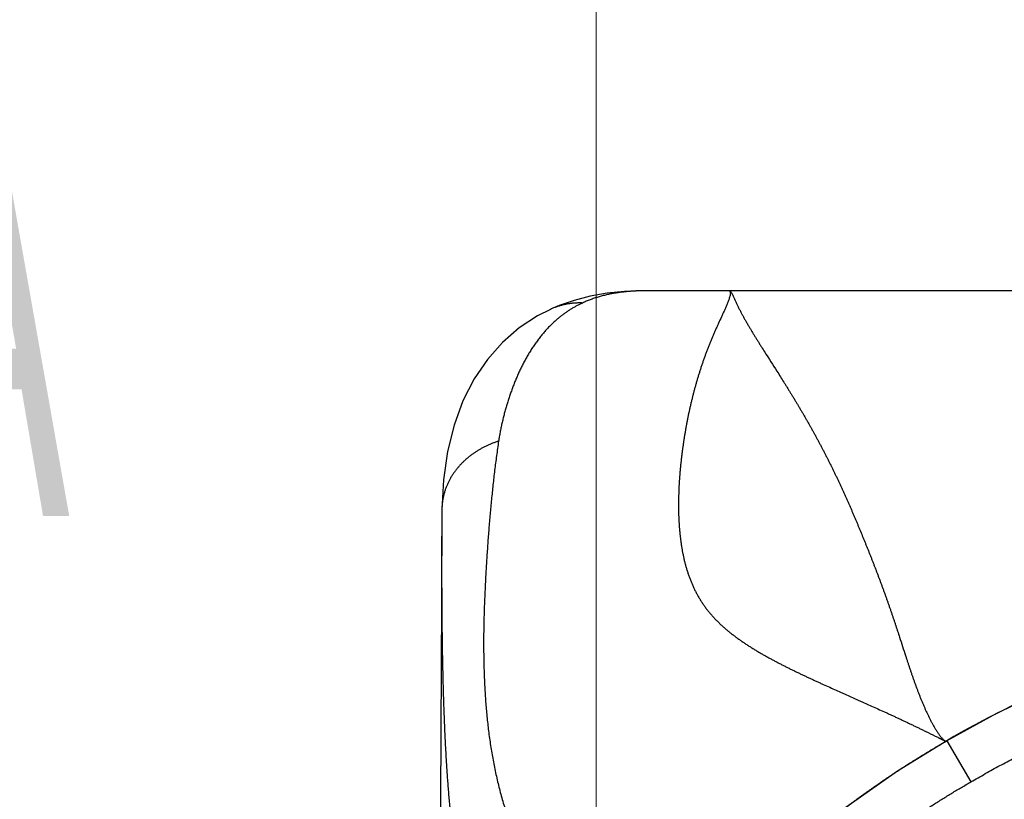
# Model space of a CAD drawing. Header units: millimetres. Extents: x 0 to 594, y 0 to 420.
# Tile 46 of 118: x 180 to 190, y 265 to 273. Entities that reach past the tile are written whole.
import ezdxf

# ---------------------------------------------------------------- set-up
doc = ezdxf.new("R2010")
doc.units = ezdxf.units.MM
doc.header["$LTSCALE"] = 0.257233
doc.layers.add('NoLayerName_001', color=7, linetype='Continuous')
doc.styles.get("Standard").update_dxf_attribs({"font": 'txt', "bigfont": 'extfont2'})
doc.dimstyles.get("Standard").update_dxf_attribs({"dimtxt": 2.5, "dimasz": 2.5, "dimexe": 1, "dimexo": 1, "dimtad": 1, "dimdec": 3, "dimzin": 0, "dimdsep": 46, "dimtxsty": 'Standard', "dimcen": 2.5, "dimadec": 3, "dimazin": 0, "dimtfac": 0.75, "dimtdec": 3, "dimtmove": 0, "dimatfit": 3, "dimfxl": 1, "dimarcsym": 0})

# ---------------------------------------------------------------- blocks, each defined once
blk = doc.blocks.new('_OPEN30')
at = {"color": 0, "linetype": 'ByBlock', "lineweight": -2}
for p, q in [((-1, 0.267949), (0, 0)), ((0, 0), (-1, -0.267949)), ((0, 0), (-1, 0))]:
    blk.add_line(p, q, dxfattribs=at)
blk = doc.blocks.new('*D63')
at = {"layer": 'Defpoints', "color": 0}
for p in [(160.683, 275.378), (160.683, 237.752), (185.683, 237.752)]:
    blk.add_point(p, dxfattribs=at)
at = {"layer": 'NoLayerName_001', "color": 0, "linetype": 'Continuous', "lineweight": 13}
for p, q in [((160.683, 239.166), (160.683, 276.793)), ((185.683, 239.166), (185.683, 276.793)), ((183.562, 275.378), (162.804, 275.378))]:
    blk.add_line(p, q, dxfattribs=at)
at = {"layer": 'NoLayerName_001', "color": 0, "lineweight": 13, "xscale": 2.121340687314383, "yscale": 2.121340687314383, "zscale": 2.121340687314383, "rotation": 180}
blk.add_blockref('_OPEN30', (160.683, 275.378), dxfattribs=at)
at = {"layer": 'NoLayerName_001', "color": 0, "lineweight": 13, "xscale": 2.121340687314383, "yscale": 2.121340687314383, "zscale": 2.121340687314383}
blk.add_blockref('_OPEN30', (185.683, 275.378), dxfattribs=at)
at = {"layer": 'NoLayerName_001', "color": 0, "lineweight": 13, "insert": (173.183, 279.268), "char_height": 4.94979, "attachment_point": 5}
blk.add_mtext('\\W0.8000;25', dxfattribs=at)

msp = doc.modelspace()

# ---------------------------------------------------------------- linework, layer by layer
at = {"layer": 'NoLayerName_001', "color": 8, "linetype": 'Continuous', "lineweight": 25}
for p, q in [((186.1323, 270.0503), (186.1102, 270.0498)), ((186.22, 270.0508), (186.2198, 270.0509)), ((186.9146, 270.0513), (186.22, 270.0508)), ((189.3628, 265.3321), (189.6154, 264.9006))]:
    msp.add_line(p, q, dxfattribs=at)
at = {"layer": 'NoLayerName_001', "color": 7, "linetype": 'Continuous', "lineweight": 25}
for p, q in [((186.205, 270.0508), (186.1538, 270.0506)), ((186.9146, 270.0513), (186.205, 270.0508)), ((193.4168, 270.0512), (186.9146, 270.0513)), ((187.0831, 270.0513), (186.9146, 270.0513)), ((189.4182, 270.0513), (187.0831, 270.0513)), ((189.4582, 270.0513), (189.4182, 270.0513)), ((189.4681, 270.0513), (189.4582, 270.0513)), ((189.5167, 270.0513), (189.4681, 270.0513)), ((191.0331, 270.0513), (189.5167, 270.0513)), ((185.2046, 269.8574), (185.2023, 269.8563)), ((184.0625, 267.7534), (184.058, 266.7853)), ((184.058, 266.7853), (184.0528, 265.4266))]:
    msp.add_line(p, q, dxfattribs=at)
for points in [[(185.6197, 269.9938), (185.4509, 269.9502), (185.2931, 269.8951), (185.2046, 269.8574)], [(186.11, 270.0498), (185.9799, 270.0435), (185.7968, 270.0249), (185.6197, 269.9938)], [(186.1538, 270.0506), (186.1323, 270.0503), (186.1127, 270.0499), (186.1102, 270.0498)], [(185.2023, 269.8563), (185.0662, 269.7869), (184.8745, 269.6615), (184.6987, 269.51), (184.5404, 269.3319), (184.4017, 269.1274), (184.2848, 268.8976), (184.191, 268.6427), (184.1219, 268.3654), (184.0787, 268.0687), (184.0624, 267.7535)], [(191.8687, 266.3868), (191.1677, 266.1682), (190.5141, 265.9136), (189.8829, 265.6171), (189.3628, 265.3321)], [(184.0528, 265.4266), (184.0505, 264.717), (184.0486, 263.9915), (184.0469, 263.2485), (184.0455, 262.4877), (184.0445, 261.71), (184.0437, 260.9161), (184.0433, 260.1059), (184.0433, 259.2803)], [(189.3628, 265.3321), (188.8435, 265.0134), (188.2662, 264.6066), (187.7179, 264.1606), (187.2001, 263.6783), (186.9823, 263.4541)]]:
    msp.add_lwpolyline(points, dxfattribs=at)
for radius in [9.25, 8.95]:
    msp.add_circle((194.5831, 256.3013), radius, dxfattribs=at)
at = {"layer": 'NoLayerName_001', "color": 8, "linetype": 'Continuous', "lineweight": 25}
msp.add_arc((186.2083, 267.6999), 2.3512, 91.77569, 92.3958, dxfattribs=at)
at = {"layer": 'NoLayerName_001', "color": 7, "linetype": 'Continuous', "lineweight": 25}
msp.add_arc((194.5976, 256.3991), 10.3538, 105.28168, 120.37056, dxfattribs=at)
at = {"layer": 'NoLayerName_001', "color": 8, "linetype": 'Continuous', "lineweight": 25}
for points, knots in [([(185.9646, 270.038), (185.9573, 270.0371), (185.9426, 270.0354), (185.9207, 270.0324), (185.8988, 270.0291), (185.8769, 270.0256), (185.855, 270.0217), (185.8333, 270.0175), (185.8116, 270.013), (185.7899, 270.0082), (185.7683, 270.0031), (185.7469, 269.9976), (185.7255, 269.9917), (185.7042, 269.9855), (185.683, 269.9789), (185.6619, 269.972), (185.6409, 269.9647), (185.6201, 269.957), (185.5994, 269.949), (185.5789, 269.9407), (185.5585, 269.932), (185.5451, 269.9258), (185.5384, 269.9228)], [0, 0, 0, 0, 0.02215246, 0.04431129, 0.06647481, 0.08864168, 0.1108109, 0.13298184, 0.15515422, 0.17732815, 0.19950415, 0.22168313, 0.24386603, 0.26605162, 0.28823794, 0.3104232, 0.33260581, 0.35478434, 0.3769576, 0.39912458, 0.42128453, 0.44343691, 0.44343691, 0.44343691, 0.44343691]), ([(186.1101, 270.0491), (186.1076, 270.049), (186.1028, 270.0488), (186.0955, 270.0485), (186.0882, 270.0481), (186.0809, 270.0477), (186.0736, 270.0473), (186.0664, 270.0469), (186.0591, 270.0464), (186.0518, 270.0459), (186.0445, 270.0454), (186.0372, 270.0449), (186.03, 270.0443), (186.0227, 270.0437), (186.0154, 270.0431), (186.0082, 270.0424), (186.0009, 270.0418), (185.9936, 270.0411), (185.9864, 270.0403), (185.9791, 270.0396), (185.9719, 270.0388), (185.9671, 270.0382), (185.9646, 270.038)], [0, 0, 0, 0, 0.00729302, 0.01458601, 0.02187906, 0.02917225, 0.03646566, 0.04375936, 0.05105332, 0.05834747, 0.06564177, 0.07293615, 0.08023057, 0.08752498, 0.09481934, 0.10211361, 0.10940776, 0.11670176, 0.12399558, 0.1312892, 0.13858261, 0.14587578, 0.14587578, 0.14587578, 0.14587578]), ([(186.22, 270.0508), (186.2144, 270.0508), (186.2003, 270.0508), (186.1834, 270.0507), (186.1707, 270.0507), (186.1651, 270.0506), (186.1608, 270.0506), (186.1566, 270.0505), (186.1524, 270.0505), (186.1482, 270.0504), (186.1439, 270.0503), (186.1397, 270.0502), (186.1369, 270.0501), (186.1355, 270.0501)], [0, 0, 0, 0, 0.016900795, 0.042253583, 0.050704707, 0.054930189, 0.059155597, 0.063380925, 0.067606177, 0.071831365, 0.076056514, 0.080281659, 0.084506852, 0.084506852, 0.084506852, 0.084506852]), ([(187.0823, 270.0513), (187.085, 270.0403), (187.0952, 270.0175), (187.0818, 269.9821), (187.071, 269.9473), (187.057, 269.9128), (187.0427, 269.8788), (187.0277, 269.8449), (187.0125, 269.8112), (186.9919, 269.7664), (186.9713, 269.7216), (186.9508, 269.6767), (186.9357, 269.643), (186.9207, 269.6092), (186.9061, 269.5752), (186.8917, 269.5412), (186.8776, 269.5069), (186.8639, 269.4726), (186.8505, 269.4381), (186.8374, 269.4035), (186.8246, 269.3688), (186.8122, 269.334), (186.8, 269.299), (186.7882, 269.264), (186.7766, 269.2288), (186.7654, 269.1936), (186.7544, 269.1582), (186.7438, 269.1228), (186.7334, 269.0873), (186.7233, 269.0517), (186.7136, 269.016), (186.704, 268.9803), (186.6948, 268.9445), (186.6859, 268.9086), (186.6772, 268.8726), (186.6689, 268.8366), (186.6608, 268.8005), (186.653, 268.7643), (186.6455, 268.7281), (186.6383, 268.6918), (186.6337, 268.6676), (186.6314, 268.6555)], [0, 0, 0, 0, 0.0338365, 0.0707934, 0.1077766, 0.1447692, 0.1817559, 0.2187424, 0.2557297, 0.2927161, 0.3666909, 0.4036802, 0.440669, 0.4776568, 0.5146438, 0.5516315, 0.5886209, 0.6256119, 0.6626041, 0.6995971, 0.7365903, 0.7735831, 0.810575, 0.8475665, 0.8845579, 0.9215495, 0.9585413, 0.9955333, 1.0325253, 1.0695173, 1.1065092, 1.1435009, 1.1804925, 1.217484, 1.2544754, 1.2914665, 1.3284576, 1.3654488, 1.4024401, 1.4394314, 1.4764227, 1.4764227, 1.4764227, 1.4764227]), ([(187.0829, 270.0513), (187.0901, 270.043), (187.107, 270.0276), (187.1189, 269.9956), (187.1335, 269.9652), (187.1476, 269.9344), (187.1621, 269.9038), (187.177, 269.8734), (187.1924, 269.8432), (187.2081, 269.8132), (187.2242, 269.7834), (187.2406, 269.7538), (187.2574, 269.7244), (187.2743, 269.6951), (187.2915, 269.6659), (187.3089, 269.6369), (187.3264, 269.6079), (187.3441, 269.579), (187.3619, 269.5502), (187.3798, 269.5215), (187.3978, 269.4928), (187.4218, 269.4546), (187.4823, 269.3593), (187.5493, 269.2548), (187.6157, 269.1499), (187.6458, 269.1021), (187.6697, 269.0638), (187.6876, 269.0351), (187.7054, 269.0063), (187.7232, 268.9775), (187.7409, 268.9486), (187.7585, 268.9197), (187.776, 268.8907), (187.7935, 268.8617), (187.8108, 268.8327), (187.8281, 268.8035), (187.8453, 268.7744), (187.8623, 268.7451), (187.8793, 268.7158), (187.8962, 268.6865), (187.9073, 268.6668), (187.9129, 268.657)], [0, 0, 0, 0, 0.0329467, 0.0668725, 0.1007001, 0.134559, 0.1684244, 0.2022779, 0.2361336, 0.2699941, 0.3038578, 0.3377213, 0.3715819, 0.4054408, 0.4392993, 0.4731577, 0.507016, 0.5408738, 0.5747316, 0.6085895, 0.6424475, 0.6763054, 0.7440206, 0.9810226, 1.0487375, 1.1164528, 1.1503105, 1.1841681, 1.2180257, 1.2518833, 1.2857409, 1.3195985, 1.3534562, 1.3873139, 1.4211718, 1.45503, 1.4888886, 1.5227478, 1.5566073, 1.590467, 1.6243269, 1.6243269, 1.6243269, 1.6243269]), ([(185.5384, 269.9228), (185.5327, 269.923), (185.5212, 269.9233), (185.5041, 269.9233), (185.487, 269.923), (185.4698, 269.9222), (185.4527, 269.9211), (185.4356, 269.9196), (185.4185, 269.9177), (185.4015, 269.9154), (185.3845, 269.9127), (185.3676, 269.9096), (185.3508, 269.9061), (185.3341, 269.9022), (185.3175, 269.8979), (185.3009, 269.8933), (185.2845, 269.8883), (185.2682, 269.8828), (185.2521, 269.8771), (185.2361, 269.8709), (185.2202, 269.8644), (185.2098, 269.8597), (185.2046, 269.8574)], [0, 0, 0, 0, 0.01712763, 0.03426577, 0.05141296, 0.06856777, 0.08572889, 0.10289508, 0.12006526, 0.13723847, 0.1544139, 0.17159094, 0.18876899, 0.20594689, 0.22312324, 0.24029663, 0.25746566, 0.27462893, 0.2917851, 0.30893287, 0.32607106, 0.34319856, 0.34319856, 0.34319856, 0.34319856]), ([(185.5384, 269.9228), (185.5332, 269.9204), (185.5228, 269.9155), (185.5073, 269.9079), (185.4919, 269.9001), (185.4767, 269.8921), (185.4615, 269.8838), (185.4465, 269.8753), (185.4316, 269.8666), (185.4169, 269.8576), (185.4023, 269.8484), (185.3878, 269.839), (185.3734, 269.8294), (185.3593, 269.8196), (185.3452, 269.8095), (185.3313, 269.7993), (185.3176, 269.7888), (185.3041, 269.7782), (185.2907, 269.7674), (185.2775, 269.7563), (185.2644, 269.7451), (185.2559, 269.7375), (185.2516, 269.7337)], [0, 0, 0, 0, 0.01721907, 0.03444868, 0.05168753, 0.06893423, 0.08618741, 0.1034456, 0.12070736, 0.13797119, 0.15523559, 0.17249903, 0.18975999, 0.20701692, 0.22426829, 0.24151256, 0.25874823, 0.27597459, 0.29319381, 0.31040849, 0.32762103, 0.34483367, 0.34483367, 0.34483367, 0.34483367]), ([(185.2516, 269.7337), (185.2401, 269.7229), (185.2167, 269.7018), (185.1835, 269.6681), (185.1513, 269.6335), (185.1204, 269.5977), (185.0906, 269.5608), (185.062, 269.5231), (185.0346, 269.4846), (185.0083, 269.4452), (184.9831, 269.4052), (184.9589, 269.3646), (184.9358, 269.3234), (184.9137, 269.2816), (184.8926, 269.2393), (184.8724, 269.1966), (184.8531, 269.1535), (184.8346, 269.11), (184.817, 269.0662), (184.8002, 269.0221), (184.7842, 268.9776), (184.769, 268.9329), (184.7546, 268.8879), (184.7408, 268.8427), (184.7278, 268.7972), (184.7155, 268.7516), (184.7039, 268.7058), (184.6932, 268.6598), (184.6832, 268.6136), (184.6741, 268.5673), (184.6657, 268.5208), (184.661, 268.4897), (184.6585, 268.4741)], [0, 0, 0, 0, 0.0472125, 0.0944624, 0.1417525, 0.1890779, 0.2364262, 0.2837784, 0.3311097, 0.3784047, 0.4256758, 0.4729349, 0.5201896, 0.5674431, 0.6146948, 0.6619403, 0.7091741, 0.7564006, 0.8036263, 0.850856, 0.8980925, 0.9453374, 0.9925904, 1.0398498, 1.0871123, 1.1343732, 1.1816286, 1.2288753, 1.2761115, 1.3233362, 1.3705495, 1.4177529, 1.4177529, 1.4177529, 1.4177529]), ([(186.6314, 268.6555), (186.6291, 268.6433), (186.6246, 268.6191), (186.6182, 268.5827), (186.612, 268.5462), (186.606, 268.5097), (186.6003, 268.4732), (186.5949, 268.4366), (186.5898, 268.3999), (186.5848, 268.3633), (186.5802, 268.3266), (186.5758, 268.2898), (186.5717, 268.2531), (186.5679, 268.2163), (186.5643, 268.1794), (186.5611, 268.1426), (186.5581, 268.1057), (186.5555, 268.0688), (186.5531, 268.0318), (186.5511, 267.9949), (186.5495, 267.9579), (186.5482, 267.9209), (186.5472, 267.8839), (186.5466, 267.8469), (186.5463, 267.8099), (186.5464, 267.7729), (186.547, 267.7359), (186.5479, 267.6989), (186.5493, 267.6619), (186.5512, 267.6249), (186.5535, 267.588), (186.5563, 267.5511), (186.5597, 267.5142), (186.5635, 267.4774), (186.568, 267.4406), (186.573, 267.4039), (186.5786, 267.3672), (186.5848, 267.3307), (186.5917, 267.2942), (186.5992, 267.2579), (186.6049, 267.2339), (186.6076, 267.2219)], [0, 0, 0, 0, 0.0369908, 0.0739807, 0.1109694, 0.1479574, 0.1849455, 0.2219343, 0.2589247, 0.2959174, 0.3329134, 0.3699129, 0.4069152, 0.4439194, 0.4809245, 0.5179301, 0.5549356, 0.5919409, 0.6289457, 0.6659503, 0.702955, 0.7399603, 0.7769669, 0.8139758, 0.850987, 0.8879992, 0.925011, 0.9620221, 0.9990325, 1.036043, 1.0730551, 1.1100709, 1.1470936, 1.1841267, 1.2211748, 1.2582413, 1.2953193, 1.3324001, 1.3694765, 1.4065432, 1.4435968, 1.4435968, 1.4435968, 1.4435968]), ([(187.9129, 268.657), (187.9185, 268.6472), (187.9296, 268.6276), (187.9461, 268.598), (187.9626, 268.5684), (187.9789, 268.5387), (187.9951, 268.509), (188.0112, 268.4792), (188.0272, 268.4494), (188.043, 268.4195), (188.0588, 268.3895), (188.0744, 268.3595), (188.0899, 268.3294), (188.1054, 268.2992), (188.1206, 268.269), (188.1358, 268.2387), (188.1509, 268.2084), (188.1658, 268.178), (188.1806, 268.1476), (188.1954, 268.1171), (188.21, 268.0865), (188.2245, 268.0559), (188.2388, 268.0253), (188.2531, 267.9946), (188.2673, 267.9638), (188.2813, 267.933), (188.2953, 267.9022), (188.3092, 267.8713), (188.3229, 267.8403), (188.3366, 267.8094), (188.3502, 267.7784), (188.3637, 267.7473), (188.377, 267.7162), (188.3904, 267.6851), (188.4036, 267.6539), (188.4168, 267.6227), (188.4299, 267.5915), (188.4429, 267.5602), (188.4602, 267.5185), (188.4817, 267.4664), (188.4987, 267.4245), (188.5072, 267.4036)], [0, 0, 0, 0, 0.03386, 0.06772, 0.10158, 0.13544, 0.1692999, 0.2031598, 0.2370196, 0.2708794, 0.3047393, 0.3385991, 0.3724589, 0.4063188, 0.4401786, 0.4740385, 0.5078983, 0.541758, 0.5756176, 0.609477, 0.6433364, 0.6771958, 0.7110551, 0.7449145, 0.7787739, 0.8126332, 0.8464925, 0.8803516, 0.9142105, 0.9480689, 0.981927, 1.015785, 1.0496428, 1.0835007, 1.1173588, 1.1512171, 1.1850755, 1.2189341, 1.2527928, 1.3205101, 1.388227, 1.388227, 1.388227, 1.388227]), ([(184.6585, 268.4741), (184.648, 268.4707), (184.6269, 268.4639), (184.5957, 268.4523), (184.5648, 268.4398), (184.5344, 268.4262), (184.5045, 268.4115), (184.4751, 268.3958), (184.4462, 268.3791), (184.418, 268.3614), (184.3904, 268.3426), (184.3636, 268.3228), (184.3375, 268.3021), (184.3122, 268.2803), (184.2878, 268.2576), (184.2644, 268.2339), (184.2419, 268.2093), (184.2205, 268.1838), (184.2002, 268.1573), (184.1811, 268.13), (184.1631, 268.1019), (184.1465, 268.073), (184.1311, 268.0434), (184.1172, 268.013), (184.1048, 267.982), (184.0939, 267.9504), (184.0845, 267.9183), (184.0767, 267.8858), (184.0706, 267.853), (184.0661, 267.8199), (184.0631, 267.7867), (184.0628, 267.7645), (184.0625, 267.7534)], [0, 0, 0, 0, 0.0332236, 0.066487, 0.09978, 0.1330936, 0.1664207, 0.1997555, 0.2330946, 0.2664364, 0.2997804, 0.3331214, 0.3664548, 0.3997784, 0.4330929, 0.4664016, 0.4997114, 0.5330324, 0.5663687, 0.5997126, 0.6330588, 0.6664054, 0.6997549, 0.7331144, 0.7664965, 0.7999111, 0.8333431, 0.8667717, 0.9001767, 0.9335399, 0.9668455, 1.0000811, 1.0000811, 1.0000811, 1.0000811]), ([(184.6585, 268.4741), (184.6548, 268.4487), (184.6472, 268.3978), (184.6367, 268.3213), (184.6266, 268.2448), (184.6171, 268.1682), (184.608, 268.0915), (184.5994, 268.0148), (184.5913, 267.938), (184.5835, 267.8612), (184.5761, 267.7843), (184.5691, 267.7074), (184.5625, 267.6305), (184.5561, 267.5536), (184.5501, 267.4766), (184.5445, 267.3996), (184.5391, 267.3226), (184.5341, 267.2456), (184.5293, 267.1686), (184.5249, 267.0915), (184.5207, 267.0144), (184.5169, 266.9373), (184.5133, 266.8602), (184.5101, 266.7831), (184.5073, 266.7059), (184.505, 266.6288), (184.5032, 266.5516), (184.502, 266.4744), (184.5013, 266.3972), (184.5012, 266.32), (184.5018, 266.2428), (184.503, 266.1656), (184.5049, 266.0885), (184.5075, 266.0113), (184.5108, 265.9342), (184.5149, 265.8571), (184.5198, 265.78), (184.5256, 265.703), (184.5322, 265.6261), (184.5396, 265.5492), (184.5455, 265.4981), (184.5483, 265.4725)], [0, 0, 0, 0, 0.07719, 0.1543817, 0.2315763, 0.3087743, 0.3859759, 0.4631807, 0.5403878, 0.6175961, 0.6948039, 0.7720092, 0.8492107, 0.926409, 1.0036048, 1.080799, 1.1579919, 1.2351842, 1.3123763, 1.3895686, 1.4667613, 1.5439546, 1.6211479, 1.6983401, 1.7755308, 1.8527205, 1.9299104, 2.0071013, 2.0842938, 2.1614892, 2.2386894, 2.3158938, 2.3931004, 2.4703076, 2.5475145, 2.6247214, 2.7019292, 2.77914, 2.8563551, 2.9335713, 3.0107852, 3.0107852, 3.0107852, 3.0107852]), ([(188.5072, 267.4036), (188.5115, 267.3932), (188.5199, 267.3723), (188.5326, 267.3409), (188.5452, 267.3094), (188.5577, 267.278), (188.5701, 267.2465), (188.5825, 267.215), (188.5948, 267.1834), (188.6071, 267.1519), (188.6192, 267.1203), (188.6313, 267.0886), (188.6433, 267.057), (188.6552, 267.0253), (188.6671, 266.9936), (188.6788, 266.9618), (188.6905, 266.93), (188.7021, 266.8982), (188.7136, 266.8664), (188.725, 266.8345), (188.7364, 266.8026), (188.7476, 266.7707), (188.7588, 266.7387), (188.7698, 266.7067), (188.7808, 266.6747), (188.7918, 266.6426), (188.8026, 266.6105), (188.8134, 266.5784), (188.8241, 266.5463), (188.8347, 266.5142), (188.8488, 266.4713), (188.8802, 266.3747), (188.9111, 266.2779), (188.9392, 266.1921), (188.9497, 266.16), (188.9604, 266.1278), (188.9711, 266.0957), (188.982, 266.0636), (188.993, 266.0316), (189.0041, 265.9996), (189.0116, 265.9784), (189.0154, 265.9677)], [0, 0, 0, 0, 0.0338582, 0.0677162, 0.1015741, 0.1354319, 0.1692896, 0.2031473, 0.2370052, 0.2708633, 0.3047216, 0.3385801, 0.3724387, 0.4062974, 0.4401561, 0.4740148, 0.5078735, 0.5417321, 0.5755906, 0.609449, 0.6433073, 0.6771656, 0.7110239, 0.7448823, 0.7787407, 0.8125992, 0.8464578, 0.8803164, 0.9141749, 0.9480334, 0.9818916, 1.0496071, 1.2527518, 1.2866094, 1.3204671, 1.3543246, 1.3881824, 1.4220404, 1.4558985, 1.4897567, 1.5236149, 1.5236149, 1.5236149, 1.5236149]), ([(186.6076, 267.2219), (186.6107, 267.2099), (186.6165, 267.1859), (186.6264, 267.1502), (186.637, 267.1147), (186.6484, 267.0795), (186.6608, 267.0446), (186.674, 267.01), (186.6881, 266.9758), (186.7032, 266.942), (186.7192, 266.9087), (186.7362, 266.8758), (186.7542, 266.8434), (186.7732, 266.8116), (186.7932, 266.7805), (186.8141, 266.7499), (186.836, 266.7201), (186.8588, 266.6909), (186.8824, 266.6624), (186.9069, 266.6346), (186.9321, 266.6075), (186.9581, 266.5812), (186.9847, 266.5555), (187.012, 266.5304), (187.0398, 266.506), (187.0681, 266.4821), (187.0969, 266.4589), (187.1261, 266.4362), (187.1557, 266.414), (187.1857, 266.3923), (187.2161, 266.3712), (187.2468, 266.3504), (187.2778, 266.3302), (187.3091, 266.3103), (187.3406, 266.2908), (187.3723, 266.2717), (187.4043, 266.2529), (187.4363, 266.2344), (187.4686, 266.2162), (187.501, 266.1983), (187.5227, 266.1866), (187.5335, 266.1807)], [0, 0, 0, 0, 0.0370392, 0.0740648, 0.1110799, 0.1480902, 0.1851024, 0.2221157, 0.2591272, 0.2961369, 0.3331478, 0.3701643, 0.4071837, 0.4442028, 0.4812198, 0.5182345, 0.5552489, 0.5922659, 0.6292853, 0.6663041, 0.7033172, 0.7403248, 0.7773326, 0.8143425, 0.8513524, 0.8883571, 0.9253558, 0.9623554, 0.9993614, 1.0363773, 1.0734048, 1.1104439, 1.1474927, 1.1845481, 1.2216054, 1.2586587, 1.2957008, 1.3327278, 1.3697423, 1.4067475, 1.4437459, 1.4437459, 1.4437459, 1.4437459]), ([(187.5335, 266.1807), (187.5444, 266.1749), (187.5662, 266.1633), (187.599, 266.1462), (187.6319, 266.1293), (187.6649, 266.1126), (187.6979, 266.096), (187.7311, 266.0797), (187.7644, 266.0635), (187.7977, 266.0474), (187.8311, 266.0314), (187.8645, 266.0156), (187.898, 265.9999), (187.9315, 265.9843), (187.965, 265.9687), (187.9986, 265.9533), (188.0323, 265.9379), (188.0772, 265.9174), (188.1334, 265.8921), (188.3021, 265.8164), (188.4712, 265.7415), (188.6398, 265.6655), (188.6959, 265.64), (188.7408, 265.6195), (188.7744, 265.604), (188.8079, 265.5885), (188.8415, 265.5729), (188.875, 265.5573), (188.9085, 265.5415), (188.9419, 265.5258), (188.9753, 265.5099), (189.0087, 265.4939), (189.042, 265.4779), (189.0753, 265.4617), (189.1085, 265.4455), (189.1639, 265.4184), (189.219, 265.3907), (189.2633, 265.3691), (189.2744, 265.3637)], [0, 0, 0, 0, 0.0369937, 0.0739844, 0.1109734, 0.1479615, 0.1849495, 0.2219375, 0.2589256, 0.2959134, 0.3329005, 0.3698872, 0.4068737, 0.4438603, 0.4808473, 0.5178346, 0.5548223, 0.5918105, 0.6657879, 0.7397658, 1.1466226, 1.2205952, 1.2945692, 1.3315568, 1.3685445, 1.4055323, 1.4425201, 1.4795077, 1.5164952, 1.5534825, 1.5904697, 1.6274566, 1.6644434, 1.7014302, 1.738417, 1.7754038, 1.8863646, 1.923351, 1.923351, 1.923351, 1.923351]), ([(189.6152, 264.9005), (189.6653, 264.9293), (189.7653, 264.9875), (189.9175, 265.071), (190.071, 265.1522), (190.226, 265.2306), (190.3823, 265.3063), (190.5399, 265.3792), (190.6988, 265.4494), (190.8589, 265.5166), (191.0202, 265.581), (191.1826, 265.6426), (191.346, 265.7013), (191.5104, 265.7571), (191.6758, 265.81), (191.8421, 265.8601), (192.0092, 265.9073), (192.1771, 265.9517), (192.3457, 265.9931), (192.515, 266.0316), (192.685, 266.0671), (192.8556, 266.0995), (193.0268, 266.1289), (193.1984, 266.155), (193.3706, 266.178), (193.5431, 266.1977), (193.716, 266.2143), (193.8892, 266.2278), (194.0625, 266.2382), (194.236, 266.2455), (194.4096, 266.2502), (194.5253, 266.2505), (194.5831, 266.251)], [0, 0, 0, 0, 0.1735419, 0.3471347, 0.5207663, 0.6944248, 0.868099, 1.041778, 1.2154517, 1.3891113, 1.5627555, 1.7363899, 1.9100195, 2.0836481, 2.2572788, 2.4309139, 2.6045545, 2.7782004, 2.9518473, 3.125492, 3.2991329, 3.4727705, 3.6464074, 3.8200482, 3.9936997, 4.1673643, 4.3410374, 4.5147112, 4.6883751, 4.8620163, 5.0356192, 5.209166, 5.209166, 5.209166, 5.209166]), ([(189.0154, 265.9677), (189.0192, 265.9571), (189.0268, 265.9358), (189.0384, 265.904), (189.0501, 265.8723), (189.0621, 265.8406), (189.0743, 265.809), (189.0868, 265.7775), (189.0996, 265.7462), (189.1127, 265.715), (189.1261, 265.6839), (189.1399, 265.653), (189.1541, 265.6222), (189.1687, 265.5917), (189.1838, 265.5613), (189.1994, 265.5313), (189.2155, 265.5015), (189.2323, 265.472), (189.2498, 265.443), (189.2682, 265.4146), (189.288, 265.3871), (189.3086, 265.3601), (189.3252, 265.3448), (189.3332, 265.3368)], [0, 0, 0, 0, 0.03385844, 0.06771751, 0.10157715, 0.13543671, 0.16929602, 0.20315557, 0.23701652, 0.27087965, 0.30474311, 0.33860536, 0.37246591, 0.40632537, 0.44018451, 0.47404481, 0.50791134, 0.54179335, 0.57568644, 0.60956152, 0.64341383, 0.67727039, 0.71112439, 0.71112439, 0.71112439, 0.71112439]), ([(184.5483, 265.4725), (184.5515, 265.447), (184.5576, 265.3958), (184.5682, 265.3194), (184.5799, 265.243), (184.5928, 265.1669), (184.6069, 265.091), (184.6222, 265.0153), (184.6389, 264.9399), (184.6568, 264.8648), (184.6761, 264.79), (184.6967, 264.7156), (184.7186, 264.6416), (184.7415, 264.5679), (184.7655, 264.4945), (184.7905, 264.4214), (184.8161, 264.3486), (184.8507, 264.2517), (184.8857, 264.1549), (184.92, 264.0578), (184.9451, 263.9848), (184.9694, 263.9116), (184.9927, 263.838), (185.0149, 263.7641), (185.0362, 263.6898), (185.0566, 263.6154), (185.0762, 263.5407), (185.0952, 263.4659), (185.1135, 263.3909), (185.1313, 263.3158), (185.1485, 263.2405), (185.1651, 263.1652), (185.1814, 263.0897), (185.1972, 263.0141), (185.2126, 262.9385), (185.2277, 262.8628), (185.2476, 262.7618), (185.2719, 262.6355), (185.2961, 262.5091), (185.3156, 262.4081), (185.3256, 262.3576), (185.3305, 262.3323)], [0, 0, 0, 0, 0.0772103, 0.154418, 0.2316265, 0.3088407, 0.3860591, 0.4632768, 0.5404906, 0.6176994, 0.694904, 0.7721085, 0.8493151, 0.926522, 1.0037228, 1.0809123, 1.1580994, 1.2352905, 1.3896889, 1.4668886, 1.544081, 1.6212662, 1.6984515, 1.7756441, 1.8528451, 1.9300514, 2.0072566, 2.0844554, 2.1616499, 2.2388421, 2.3160332, 2.3932233, 2.470413, 2.5476036, 2.6247956, 2.7019888, 2.7791824, 2.9335695, 3.0879542, 3.1651445, 3.242333, 3.242333, 3.242333, 3.242333]), ([(189.2744, 265.3637), (189.2763, 265.3628), (189.2802, 265.3609), (189.286, 265.3581), (189.2918, 265.3553), (189.2967, 265.353), (189.3006, 265.3512), (189.3035, 265.3498), (189.3064, 265.3484), (189.3094, 265.3471), (189.3123, 265.3457), (189.3152, 265.3444), (189.3182, 265.3431), (189.3211, 265.3418), (189.3241, 265.3405), (189.3271, 265.3393), (189.3301, 265.338), (189.3321, 265.3372), (189.333, 265.3368)], [0, 0, 0, 0, 0.00645255, 0.012905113, 0.019358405, 0.025812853, 0.029040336, 0.032267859, 0.035495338, 0.038722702, 0.041949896, 0.045176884, 0.04840365, 0.051630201, 0.054856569, 0.058082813, 0.061309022, 0.064535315, 0.064535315, 0.064535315, 0.064535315]), ([(189.3332, 265.3368), (189.3335, 265.3366), (189.3342, 265.3361), (189.3353, 265.3356), (189.3363, 265.335), (189.3374, 265.3344), (189.3385, 265.3338), (189.3395, 265.3333), (189.3406, 265.3327), (189.3417, 265.3322), (189.3428, 265.3316), (189.3439, 265.3311), (189.345, 265.3306), (189.3462, 265.3302), (189.3473, 265.3297), (189.3484, 265.3292), (189.3496, 265.3288), (189.3508, 265.3285), (189.3519, 265.3281), (189.3531, 265.3279), (189.3543, 265.3276), (189.3551, 265.3276), (189.3555, 265.3275)], [0, 0, 0, 0, 0.001213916, 0.002427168, 0.003639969, 0.004852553, 0.006065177, 0.007278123, 0.008491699, 0.009706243, 0.010922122, 0.012139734, 0.013359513, 0.014581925, 0.015806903, 0.017032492, 0.018256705, 0.019478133, 0.020696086, 0.021910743, 0.023123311, 0.024336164, 0.024336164, 0.024336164, 0.024336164]), ([(189.3559, 265.3275), (189.3562, 265.3275), (189.3568, 265.3275), (189.3578, 265.3275), (189.3587, 265.3277), (189.3595, 265.3279), (189.3601, 265.3282), (189.3603, 265.3283)], [0, 0, 0, 0, 0.0009057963, 0.0018221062, 0.0027357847, 0.0036396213, 0.0045348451, 0.0045348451, 0.0045348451, 0.0045348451]), ([(189.0255, 264.5341), (189.0577, 264.5555), (189.1218, 264.5984), (189.2191, 264.6611), (189.317, 264.7228), (189.4157, 264.7832), (189.5149, 264.8427), (189.5818, 264.8811), (189.6152, 264.9005)], [0, 0, 0, 0, 0.11572742, 0.23145552, 0.34718099, 0.46290095, 0.57861311, 0.6943157, 0.6943157, 0.6943157, 0.6943157])]:
    msp.add_open_spline(points, degree=3, knots=knots, dxfattribs=at)
at = {"layer": 'NoLayerName_001', "color": 7, "linetype": 'Continuous', "lineweight": 25}
for points, knots in [([(184.0614, 267.5694), (184.0613, 267.5214), (184.0608, 267.4253), (184.0606, 267.2813), (184.0606, 267.1372), (184.0609, 266.9931), (184.0615, 266.849), (184.0624, 266.705), (184.0636, 266.5609), (184.0653, 266.4168), (184.0671, 266.2968), (184.0687, 266.2008), (184.0701, 266.1287), (184.0717, 266.0567), (184.0734, 265.9847), (184.0752, 265.9127), (184.0772, 265.8407), (184.0794, 265.7687), (184.0818, 265.6967), (184.0844, 265.6247), (184.0871, 265.5527), (184.0901, 265.4807), (184.0934, 265.4088), (184.0968, 265.3368), (184.1005, 265.2649), (184.1045, 265.1929), (184.1087, 265.121), (184.1132, 265.0491), (184.118, 264.9772), (184.1231, 264.9054), (184.1286, 264.8335), (184.1343, 264.7617), (184.1404, 264.69), (184.1469, 264.6182), (184.1538, 264.5465), (184.161, 264.4748), (184.1686, 264.4032), (184.1767, 264.3316), (184.1853, 264.2601), (184.1942, 264.1886), (184.2007, 264.141), (184.2039, 264.1172)], [0, 0, 0, 0, 0.1440704, 0.2881411, 0.4322119, 0.5762831, 0.7203547, 0.8644269, 1.0084996, 1.1525721, 1.2966442, 1.3686802, 1.4407162, 1.5127524, 1.584789, 1.6568262, 1.728864, 1.8009021, 1.8729403, 1.9449784, 2.0170163, 2.089054, 2.1610916, 2.2331293, 2.3051673, 2.3772061, 2.4492458, 2.5212861, 2.5933265, 2.6653667, 2.7374066, 2.8094463, 2.881486, 2.9535262, 3.0255676, 3.0976106, 3.1696544, 3.241698, 3.313741, 3.3857832, 3.4578252, 3.4578252, 3.4578252, 3.4578252]), ([(186.9823, 263.4541), (187.0103, 263.4834), (187.066, 263.5424), (187.1512, 263.6293), (187.2372, 263.7154), (187.3243, 263.8003), (187.4124, 263.8843), (187.5014, 263.9672), (187.5914, 264.0491), (187.6824, 264.13), (187.7742, 264.2097), (187.867, 264.2885), (187.9607, 264.3661), (188.0553, 264.4426), (188.1509, 264.518), (188.2473, 264.5924), (188.3446, 264.6655), (188.4428, 264.7376), (188.5419, 264.8085), (188.6418, 264.8782), (188.7425, 264.9467), (188.844, 265.014), (188.9462, 265.0801), (189.0492, 265.145), (189.153, 265.2087), (189.2574, 265.2712), (189.3278, 265.3117), (189.3628, 265.332)], [0, 0, 0, 0, 0.1216587, 0.2433312, 0.3650134, 0.486701, 0.6083889, 0.7300716, 0.8517441, 0.9734087, 1.0950715, 1.2167393, 1.3384189, 1.4601173, 1.5818415, 1.7035923, 1.8253643, 1.9471517, 2.0689488, 2.1907499, 2.3125492, 2.4343409, 2.5561194, 2.6778791, 2.7996144, 2.9213198, 3.0429899, 3.0429899, 3.0429899, 3.0429899])]:
    msp.add_open_spline(points, degree=3, knots=knots, dxfattribs=at)

# ---------------------------------------------------------------- texts
at = {"layer": 'NoLayerName_001', "color": 3, "lineweight": 13, "insert": (164.2735, 267.2122), "char_height": 4.949795, "attachment_point": 7}
msp.add_mtext('\\A1;\\W0.5000;ＶＩＥＷ\u3000Ａ', dxfattribs=at)

# ---------------------------------------------------------------- dimensions: what is measured, and where the dimension line sits
at = {"layer": 'NoLayerName_001', "color": 3, "linetype": 'Continuous', "lineweight": 13}
dim = msp.add_linear_dim(base=(160.6831, 275.3784), p1=(185.6831, 237.7516), p2=(160.6831, 237.7516), angle=180, text='\\W0.8000;<>', dimstyle='Standard', override={"dimtxt": 4.949795, "dimasz": 2.121341, "dimexe": 1.414227, "dimexo": 1.414227, "dimgap": 1.414227, "dimzin": 8, "dimblk": 'OPEN30', "dimclrd": 0, "dimclre": 0, "dimclrt": 0, "dimtp": 0, "dimtm": 0, "dimlwd": 13, "dimlwe": 13}, dxfattribs=at)
dim.commit()
dim.dimension.update_dxf_attribs({"geometry": '*D63', "text_midpoint": (173.1831, 275.3784), "dimtype": 160})

doc.saveas('drawing.dxf')
